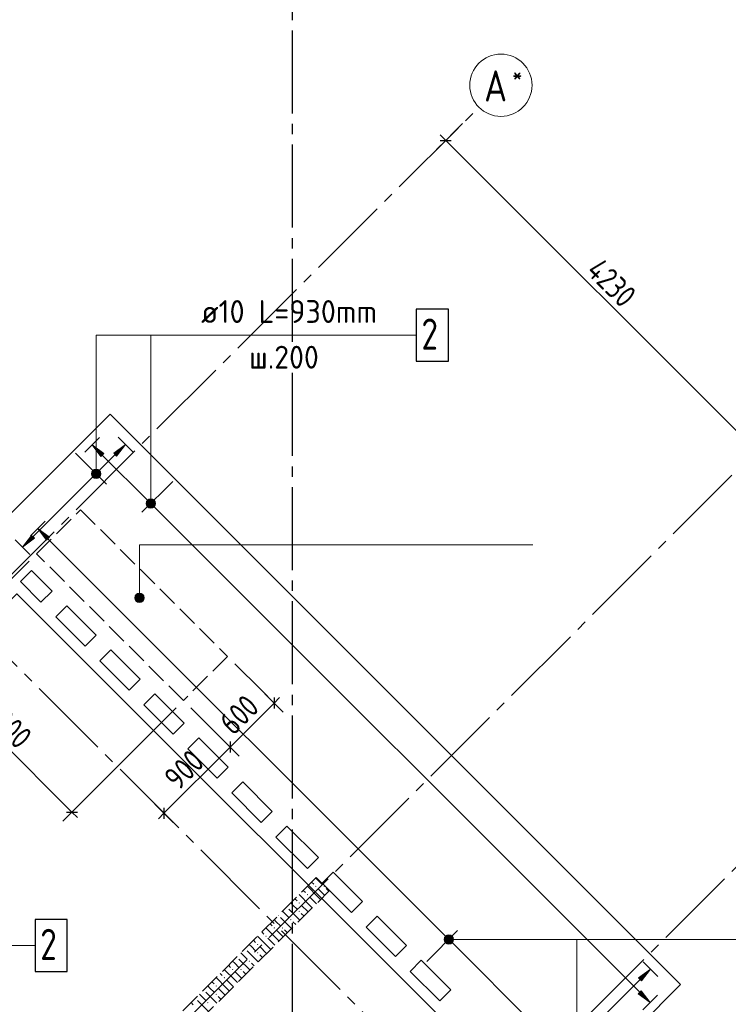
# Model space of a CAD drawing. Header units: millimetres. Extents: x 0 to 43617, y 0 to 59400.
# Tile 18 of 29: x 23750 to 30574, y 27277 to 36763. Entities that reach past the tile are written whole.
import ezdxf

# ---------------------------------------------------------------- set-up
doc = ezdxf.new("R2010")
doc.units = ezdxf.units.MM
doc.linetypes.add('______2', pattern=[270, 200, -70])
doc.linetypes.add('______5', pattern=[1100, 800, -100, 100, -100])
for name, color, linetype, lineweight in [('Standard', 7, 'Continuous', 25), ('Обрамление П-обр. равн.', 7, 'Continuous', 25), ('Оси', 40, '______5', 18), ('Позиционная метка линия выноска', 7, 'Continuous', 13), ('Позиционная метка номер позиции', 7, 'Continuous', 13), ('Примечания', 7, 'Continuous', 25)]:
    doc.layers.add(name, color=color, linetype=linetype, lineweight=lineweight)
doc.layers.add('ЖБ Перекрытие верхний уровень', color=7, linetype='Continuous', lineweight=25, true_color=0xe0e0ff)
doc.layers.add('ЖБ Стена верхний уровень', color=7, linetype='Continuous', lineweight=25, true_color=0x006e00)
doc.styles.add('GOST 2.304-81', font='txt')
doc.styles.add('ISOCPEUR', font='txt')

msp = doc.modelspace()

# ---------------------------------------------------------------- hatches: boundary and pattern name
at = {"layer": 'ЖБ Стена верхний уровень', "linetype": 'Continuous', "lineweight": 18, "transparency": 33554687}
for points in [[(26594.5, 28413.1), (26601, 28419.6), (26607.5, 28413.1), (26601, 28406.6)], [(26674.5, 28413.1), (26681, 28419.6), (26687.5, 28413.1), (26681, 28406.6)], [(26514.5, 28333.1), (26521, 28339.6), (26527.4, 28333.1), (26521, 28326.6)], [(26323.7, 28216.9), (26327.4, 28213.1), (26321, 28206.6), (26317.2, 28210.4)], [(26434.5, 28253.1), (26440.9, 28259.6), (26447.4, 28253.1), (26440.9, 28246.6)], [(26434.5, 28173.1), (26440.9, 28179.6), (26447.4, 28173.1), (26440.9, 28166.6)], [(26243.7, 28136.9), (26247.4, 28133.1), (26240.9, 28126.6), (26237.2, 28130.4)], [(26354.4, 28093.1), (26360.9, 28099.6), (26367.4, 28093.1), (26360.9, 28086.6)], [(26194.5, 28013.1), (26201, 28019.6), (26207.5, 28013.1), (26201, 28006.6)], [(26274.5, 28013.1), (26281, 28019.6), (26287.5, 28013.1), (26281, 28006.6)], [(26114.5, 27933.1), (26121, 27939.6), (26127.4, 27933.1), (26121, 27926.6)], [(25923.7, 27816.9), (25927.4, 27813.1), (25921, 27806.6), (25917.2, 27810.4)], [(26034.5, 27853.1), (26040.9, 27859.6), (26047.4, 27853.1), (26040.9, 27846.6)], [(25843.7, 27736.9), (25847.4, 27733.1), (25840.9, 27726.6), (25837.2, 27730.4)], [(26034.5, 27773.1), (26040.9, 27779.6), (26047.4, 27773.1), (26040.9, 27766.6)], [(25794.5, 27613.1), (25801, 27619.6), (25807.5, 27613.1), (25801, 27606.6)], [(25874.5, 27613.1), (25881, 27619.6), (25887.5, 27613.1), (25881, 27606.6)], [(25954.4, 27693.1), (25960.9, 27699.6), (25967.4, 27693.1), (25960.9, 27686.6)], [(25714.5, 27533.1), (25721, 27539.6), (25727.4, 27533.1), (25721, 27526.6)], [(25523.7, 27416.9), (25527.4, 27413.1), (25521, 27406.6), (25517.2, 27410.4)], [(25634.5, 27453.1), (25640.9, 27459.6), (25647.4, 27453.1), (25640.9, 27446.6)], [(25443.7, 27336.9), (25447.4, 27333.1), (25440.9, 27326.6), (25437.2, 27330.4)], [(25634.5, 27373.1), (25640.9, 27379.6), (25647.4, 27373.1), (25640.9, 27366.6)], [(25554.4, 27293.1), (25560.9, 27299.6), (25567.4, 27293.1), (25560.9, 27286.6)]]:
    msp.add_hatch(color=7, dxfattribs=at).paths.add_polyline_path(points, flags=16)
at = {"layer": 'Обрамление П-обр. равн.', "linetype": 'Continuous', "lineweight": 13, "transparency": 33554687}
for points in [[(24531, 32554.9), (24446.2, 32668.1), (24559.3, 32583.2)], [(23891.1, 31766.5), (23778, 31681.6), (23862.8, 31794.8)], [(24007.8, 31748.8), (23922.9, 31862), (24036.1, 31777.1)]]:
    msp.add_hatch(color=7, dxfattribs=at).paths.add_polyline_path(points, flags=16)
for points in [[(24683.1, 32558.5), (24767.9, 32671.6), (24654.8, 32586.7)], [(24441.8, 32400.2), (24516.9, 32356.9), (24453.3, 32420.6)], [(24441.8, 32377.3), (24496.5, 32345.5), (24441.8, 32400.2)], [(24441.8, 32400.2), (24496.5, 32345.5), (24516.9, 32356.9)], [(24473.6, 32345.5), (24441.8, 32377.3), (24453.3, 32356.9)], [(24441.8, 32377.3), (24473.6, 32345.5), (24496.5, 32345.5)], [(24453.3, 32420.6), (24528.4, 32377.3), (24473.6, 32432)], [(24453.3, 32420.6), (24516.9, 32356.9), (24528.4, 32377.3)], [(24473.6, 32432), (24528.4, 32377.3), (24528.4, 32400.2)], [(24473.6, 32432), (24528.4, 32400.2), (24496.5, 32432)], [(24496.5, 32432), (24528.4, 32400.2), (24516.9, 32420.6)], [(24968.6, 32113.8), (25000.4, 32145.6), (24980.1, 32134.2)], [(25000.4, 32145.6), (24968.6, 32113.8), (24968.6, 32090.9)], [(25000.4, 32145.6), (24968.6, 32090.9), (25023.3, 32145.6)], [(25023.3, 32145.6), (24968.6, 32090.9), (24980.1, 32070.6)], [(25023.3, 32145.6), (24980.1, 32070.6), (25043.7, 32134.2)], [(25043.7, 32134.2), (24980.1, 32070.6), (25000.4, 32059.1)], [(25043.7, 32134.2), (25000.4, 32059.1), (25055.2, 32113.8)], [(25055.2, 32113.8), (25000.4, 32059.1), (25023.3, 32059.1)], [(25055.2, 32113.8), (25023.3, 32059.1), (25055.2, 32090.9)], [(25055.2, 32090.9), (25023.3, 32059.1), (25043.7, 32070.6)], [(27839.5, 27913.6), (27871.3, 27945.4), (27850.9, 27934)], [(27871.3, 27945.4), (27839.5, 27913.6), (27839.5, 27890.7)], [(27871.3, 27945.4), (27839.5, 27890.7), (27894.2, 27945.4)], [(27894.2, 27945.4), (27839.5, 27890.7), (27850.9, 27870.3)], [(27894.2, 27945.4), (27850.9, 27870.3), (27914.6, 27934)], [(27914.6, 27934), (27850.9, 27870.3), (27871.3, 27858.9)], [(27914.6, 27934), (27871.3, 27858.9), (27926, 27913.6)], [(27926, 27913.6), (27871.3, 27858.9), (27894.2, 27858.9)], [(27926, 27913.6), (27894.2, 27858.9), (27926, 27890.7)], [(27926, 27890.7), (27894.2, 27858.9), (27914.6, 27870.3)], [(29738.9, 27502.6), (29823.7, 27615.8), (29710.6, 27530.9)], [(29707.1, 27378.9), (29820.2, 27294), (29735.4, 27407.2)]]:
    msp.add_hatch(color=7, dxfattribs=at).paths.add_polyline_path(points)
at = {"layer": 'Позиционная метка номер позиции', "linetype": 'Continuous', "lineweight": 13, "transparency": 33554687}
for points in [[(24440.1, 32388.8), (24530.1, 32388.8), (24523.8, 32411.2)], [(24440.1, 32388.8), (24523.8, 32411.2), (24446.4, 32411.2)], [(24446.4, 32366.2), (24530.1, 32388.8), (24440.1, 32388.8)], [(24446.4, 32411.2), (24523.8, 32411.2), (24507.6, 32427.4)], [(24446.4, 32411.2), (24507.6, 32427.4), (24462.6, 32427.4)], [(24446.4, 32366.2), (24523.8, 32366.2), (24530.1, 32388.8)], [(24462.6, 32350), (24523.8, 32366.2), (24446.4, 32366.2)], [(24462.6, 32427.4), (24507.6, 32427.4), (24485.1, 32433.7)], [(24462.6, 32350), (24507.6, 32350), (24523.8, 32366.2)], [(24507.6, 32350), (24462.6, 32350), (24485.1, 32343.7)], [(24966.9, 32102.4), (25056.9, 32102.4), (25050.6, 32124.9)], [(24966.9, 32102.4), (25050.6, 32124.9), (24973.2, 32124.9)], [(24973.2, 32079.9), (25056.9, 32102.4), (24966.9, 32102.4)], [(24973.2, 32124.9), (25050.6, 32124.9), (25034.4, 32141.1)], [(24973.2, 32124.9), (25034.4, 32141.1), (24989.4, 32141.1)], [(24973.2, 32079.9), (25050.6, 32079.9), (25056.9, 32102.4)], [(24989.4, 32063.7), (25050.6, 32079.9), (24973.2, 32079.9)], [(24989.4, 32141.1), (25034.4, 32141.1), (25011.9, 32147.4)], [(24989.4, 32063.7), (25034.4, 32063.7), (25050.6, 32079.9)], [(25034.4, 32063.7), (24989.4, 32063.7), (25011.9, 32057.4)], [(24857.3, 31193.7), (24947.3, 31193.7), (24941, 31216.2)], [(24857.3, 31193.7), (24941, 31216.2), (24863.6, 31216.2)], [(24863.6, 31216.2), (24941, 31216.2), (24924.8, 31232.4)], [(24863.6, 31216.2), (24924.8, 31232.4), (24879.8, 31232.4)], [(24879.8, 31232.4), (24924.8, 31232.4), (24902.3, 31238.7)], [(24863.6, 31171.2), (24947.3, 31193.7), (24857.3, 31193.7)], [(24863.6, 31171.2), (24941, 31171.2), (24947.3, 31193.7)], [(24879.8, 31155), (24941, 31171.2), (24863.6, 31171.2)], [(24879.8, 31155), (24924.8, 31155), (24941, 31171.2)], [(24924.8, 31155), (24879.8, 31155), (24902.3, 31148.7)], [(27844, 27879.7), (27844, 27924.7), (27837.7, 27902.2)], [(27844, 27924.7), (27860.2, 27863.5), (27860.2, 27940.9)], [(27844, 27924.7), (27844, 27879.7), (27860.2, 27863.5)], [(27860.2, 27940.9), (27882.7, 27857.2), (27882.7, 27947.2)], [(27860.2, 27940.9), (27860.2, 27863.5), (27882.7, 27857.2)], [(27882.7, 27947.2), (27882.7, 27857.2), (27905.2, 27863.5)], [(27882.7, 27947.2), (27905.2, 27863.5), (27905.2, 27940.9)], [(27905.2, 27940.9), (27905.2, 27863.5), (27921.4, 27879.7)], [(27905.2, 27940.9), (27921.4, 27879.7), (27921.4, 27924.7)], [(27921.4, 27924.7), (27921.4, 27879.7), (27927.7, 27902.2)]]:
    msp.add_hatch(color=7, dxfattribs=at).paths.add_polyline_path(points)

# ---------------------------------------------------------------- linework, layer by layer
at = {"layer": 'Standard', "color": 251, "linetype": 'Continuous', "lineweight": -3, "true_color": 0x656565, "transparency": 33554687}
for p, q in [((27852.4, 35600.5), (28015.4, 35763.5)), ((27852.4, 35600.5), (27940.8, 35688.9)), ((27852.4, 35600.5), (27764, 35512.1)), ((26199.8, 30179.1), (26111.4, 30267.5)), ((26199.8, 30179.1), (26288.2, 30090.7)), ((24252.1, 29129.4), (25255.8, 30133.1)), ((25775.5, 29754.8), (25687.1, 29843.2)), ((25775.5, 29754.8), (25863.9, 29666.4)), ((24252.1, 29129.4), (24163.7, 29041)), ((24252.1, 29129.4), (24340.5, 29217.7)), ((25139.1, 29118.4), (25050.7, 29206.8)), ((25139.1, 29118.4), (25227.5, 29030)), ((25139.1, 29118.4), (25139.1, 29118.4))]:
    msp.add_line(p, q, dxfattribs=at)
at = {"layer": 'Standard', "color": 7, "linetype": 'Continuous', "lineweight": 13, "transparency": 33554687}
for p, q in [((27852.4, 35600.5), (27799.4, 35653.5)), ((27852.4, 35600.5), (30843.5, 32609.5)), ((22837.9, 30543.6), (24252.1, 29129.4)), ((26199.8, 30179.1), (25775.5, 29754.8)), ((26199.8, 30179.1), (26252.8, 30232.1)), ((25775.5, 29754.8), (25139.1, 29118.4)), ((24252.1, 29129.4), (24305.1, 29076.3)), ((25139.1, 29118.4), (25086.1, 29065.4))]:
    msp.add_line(p, q, dxfattribs=at)
at = {"layer": 'Standard', "color": 7, "linetype": 'Continuous', "lineweight": 25, "transparency": 33554687}
for p, q in [((27799.4, 35600.5), (27905.4, 35600.5)), ((23332.5, 31674.6), (24619.4, 32961.5)), ((24619.4, 32961.5), (30113.7, 27467.3)), ((23862.8, 31455.4), (23756.8, 31349.3)), ((24060.8, 31257.4), (23862.8, 31455.4)), ((23756.8, 31349.3), (23954.7, 31151.3)), ((23954.7, 31151.3), (24060.8, 31257.4)), ((24202.2, 31116), (24096.2, 31009.9)), ((24485.1, 30833.1), (24202.2, 31116)), ((24096.2, 31009.9), (24379, 30727)), ((24379, 30727), (24485.1, 30833.1)), ((24626.5, 30691.7), (24520.4, 30585.6)), ((24909.3, 30408.9), (24626.5, 30691.7)), ((24520.4, 30585.6), (24803.3, 30302.8)), ((24803.3, 30302.8), (24909.3, 30408.9)), ((25050.8, 30267.4), (24944.7, 30161.4)), ((25333.6, 29984.6), (25050.8, 30267.4)), ((26199.8, 30232.1), (26199.8, 30126)), ((24944.7, 30161.4), (25227.5, 29878.5)), ((25227.5, 29878.5), (25333.6, 29984.6)), ((25475, 29843.2), (25369, 29737.1)), ((25757.9, 29560.3), (25475, 29843.2)), ((25775.5, 29807.8), (25775.5, 29701.8)), ((25369, 29737.1), (25651.8, 29454.3)), ((25651.8, 29454.3), (25757.9, 29560.3)), ((25899.3, 29418.9), (25793.2, 29312.8)), ((26182.1, 29136.1), (25899.3, 29418.9)), ((25793.2, 29312.8), (26076.1, 29030)), ((24199.1, 29129.4), (24305.1, 29129.4)), ((25139.1, 29171.4), (25139.1, 29065.4)), ((26076.1, 29030), (26182.1, 29136.1)), ((26323.6, 28994.6), (26217.5, 28888.6)), ((26627.6, 28690.6), (26323.6, 28994.6)), ((26217.5, 28888.6), (26521.6, 28584.5)), ((26521.6, 28584.5), (26627.6, 28690.6)), ((26769, 28549.2), (26663, 28443.1)), ((27051.9, 28266.3), (26769, 28549.2)), ((26663, 28443.1), (26945.8, 28160.2)), ((26945.8, 28160.2), (27051.9, 28266.3)), ((27193.3, 28124.9), (27087.2, 28018.8)), ((27476.1, 27842), (27193.3, 28124.9)), ((27087.2, 28018.8), (27370.1, 27736)), ((27370.1, 27736), (27476.1, 27842)), ((27617.6, 27700.6), (27511.5, 27594.6)), ((27900.4, 27417.8), (27617.6, 27700.6)), ((27511.5, 27594.6), (27794.3, 27311.7)), ((27794.3, 27311.7), (27900.4, 27417.8)), ((30113.7, 27467.3), (28826.7, 26180.3))]:
    msp.add_line(p, q, dxfattribs=at)
at = {"layer": 'Standard', "color": 251, "linetype": 'Continuous', "lineweight": -3, "true_color": 0x656565, "transparency": 33554687}
for points in [[(22837.9, 30543.6), (22849.9, 30555.6), (22849.9, 30555.6), (23841.6, 31547.3)], [(26199.8, 30179.1), (26076.8, 30302.1), (26076.8, 30302.1), (25821.5, 30557.3)], [(25775.5, 29754.8), (25763.5, 29766.8), (25763.5, 29766.8), (25397.2, 30133.1)]]:
    msp.add_lwpolyline(points, dxfattribs=at)
at = {"layer": 'ЖБ Перекрытие верхний уровень', "color": 7, "linetype": 'Continuous', "lineweight": 18, "transparency": 33554687}
for p, q in [((24619.4, 32961.5), (23332.5, 31674.5)), ((30113.7, 27467.3), (24619.4, 32961.5)), ((23756.8, 31349.3), (23862.8, 31455.3)), ((23862.8, 31455.3), (24060.8, 31257.4)), ((23954.7, 31151.3), (23756.8, 31349.3)), ((24060.8, 31257.4), (23954.7, 31151.3)), ((24096.2, 31009.9), (24202.2, 31115.9)), ((24202.2, 31115.9), (24485.1, 30833.1)), ((24379, 30727), (24096.2, 31009.9)), ((24485.1, 30833.1), (24379, 30727)), ((24520.4, 30585.6), (24626.5, 30691.7)), ((24626.5, 30691.7), (24909.3, 30408.8)), ((24803.3, 30302.8), (24520.4, 30585.6)), ((24909.3, 30408.8), (24803.3, 30302.8)), ((24944.7, 30161.3), (25050.8, 30267.4)), ((25050.8, 30267.4), (25333.6, 29984.6)), ((25227.5, 29878.5), (24944.7, 30161.3)), ((25333.6, 29984.6), (25227.5, 29878.5)), ((25369, 29737.1), (25475, 29843.1)), ((25475, 29843.1), (25757.9, 29560.3)), ((25651.8, 29454.2), (25369, 29737.1)), ((25757.9, 29560.3), (25651.8, 29454.2)), ((25793.2, 29312.8), (25899.3, 29418.9)), ((25899.3, 29418.9), (26182.1, 29136)), ((26076.1, 29030), (25793.2, 29312.8)), ((26182.1, 29136), (26076.1, 29030)), ((26217.5, 28888.5), (26323.6, 28994.6)), ((26323.6, 28994.6), (26627.6, 28690.6)), ((26521.6, 28584.5), (26217.5, 28888.5)), ((26627.6, 28690.6), (26521.6, 28584.5)), ((26663, 28443.1), (26769, 28549.1)), ((26769, 28549.1), (27051.9, 28266.3)), ((26945.8, 28160.2), (26663, 28443.1)), ((27051.9, 28266.3), (26945.8, 28160.2)), ((27087.2, 28018.8), (27193.3, 28124.9)), ((27193.3, 28124.9), (27476.1, 27842)), ((27370.1, 27736), (27087.2, 28018.8)), ((27476.1, 27842), (27370.1, 27736)), ((27511.5, 27594.5), (27617.6, 27700.6)), ((27617.6, 27700.6), (27900.4, 27417.8)), ((27794.3, 27311.7), (27511.5, 27594.5)), ((27900.4, 27417.8), (27794.3, 27311.7)), ((28826.7, 26180.3), (30113.7, 27467.3))]:
    msp.add_line(p, q, dxfattribs=at)
at = {"layer": 'ЖБ Стена верхний уровень', "color": 251, "linetype": '______2', "lineweight": 13, "true_color": 0x656565, "transparency": 33554687}
for p, q in [((26606.4, 28499.6), (23820.4, 25713.6)), ((26733.7, 28372.4), (26606.4, 28499.6)), ((23947.7, 25586.4), (26733.7, 28372.4))]:
    msp.add_line(p, q, dxfattribs=at)
at = {"layer": 'ЖБ Стена верхний уровень', "color": 9, "linetype": 'Continuous', "lineweight": 18, "true_color": 0xc7c7c7, "transparency": 33554687}
for p, q in [((26621, 28473.1), (26600.4, 28493.7)), ((26660.9, 28433.1), (26621, 28473.1)), ((26480.4, 28373.7), (26501, 28353.1)), ((26621, 28313.1), (26520.4, 28413.7)), ((26560.4, 28453.7), (26581, 28433.1)), ((26621, 28393.1), (26687.7, 28326.4)), ((26701, 28393.1), (26727.7, 28366.4)), ((26400.4, 28293.7), (26421, 28273.1)), ((26540.9, 28233.1), (26440.4, 28333.7)), ((26540.9, 28313.1), (26607.7, 28246.4)), ((26621, 28313.1), (26647.7, 28286.4)), ((26340.9, 28193.1), (26447.7, 28086.4)), ((26381, 28233.1), (26360.4, 28253.7)), ((26421, 28193.1), (26381, 28233.1)), ((26460.9, 28233.1), (26527.7, 28166.4)), ((26540.9, 28233.1), (26567.7, 28206.4)), ((26221, 28073.1), (26200.4, 28093.7)), ((26260.9, 28113.1), (26367.7, 28006.4)), ((26280.4, 28173.7), (26340.9, 28113.1)), ((26460.9, 28153.1), (26487.7, 28126.4)), ((26221, 27913.1), (26120.4, 28013.7)), ((26160.4, 28053.7), (26181, 28033.1)), ((26260.9, 28033.1), (26221, 28073.1)), ((26221, 27993.1), (26287.7, 27926.4)), ((26301, 27993.1), (26327.7, 27966.4)), ((26381, 28073.1), (26407.7, 28046.4)), ((26000.4, 27893.7), (26021, 27873.1)), ((26140.9, 27833.1), (26040.4, 27933.7)), ((26080.4, 27973.7), (26101, 27953.1)), ((26140.9, 27913.1), (26207.7, 27846.4)), ((26221, 27913.1), (26247.7, 27886.4)), ((25981, 27833.1), (25960.4, 27853.7)), ((26021, 27793.1), (25981, 27833.1)), ((26060.9, 27833.1), (26127.7, 27766.4)), ((26140.9, 27833.1), (26167.7, 27806.4)), ((25860.9, 27713.1), (25967.7, 27606.4)), ((25880.4, 27773.7), (25940.9, 27713.1)), ((25940.9, 27793.1), (26047.7, 27686.4)), ((26060.9, 27753.1), (26087.7, 27726.4)), ((25821, 27513.1), (25720.4, 27613.7)), ((25760.4, 27653.7), (25781, 27633.1)), ((25821, 27673.1), (25800.4, 27693.7)), ((25860.9, 27633.1), (25821, 27673.1)), ((25981, 27673.1), (26007.7, 27646.4)), ((25740.9, 27433.1), (25640.4, 27533.7)), ((25680.4, 27573.7), (25701, 27553.1)), ((25740.9, 27513.1), (25807.7, 27446.4)), ((25821, 27593.1), (25887.7, 27526.4)), ((25821, 27513.1), (25847.7, 27486.4)), ((25901, 27593.1), (25927.7, 27566.4)), ((25581, 27433.1), (25560.4, 27453.7)), ((25621, 27393.1), (25581, 27433.1)), ((25600.4, 27493.7), (25621, 27473.1)), ((25660.9, 27433.1), (25727.7, 27366.4)), ((25740.9, 27433.1), (25767.7, 27406.4)), ((25480.4, 27373.7), (25540.9, 27313.1)), ((25540.9, 27393.1), (25647.7, 27286.4)), ((25660.9, 27353.1), (25687.7, 27326.4)), ((25421, 27273.1), (25400.4, 27293.7)), ((25460.9, 27313.1), (25567.7, 27206.4))]:
    msp.add_line(p, q, dxfattribs=at)
at = {"layer": 'Обрамление П-обр. равн.', "color": 251, "linetype": 'Continuous', "lineweight": 13, "true_color": 0x494949, "transparency": 33554687}
for p, q in [((24446.2, 32668.1), (24516.9, 32738.8)), ((24767.9, 32671.6), (24697.2, 32742.3)), ((24446.2, 32668.1), (24375.5, 32597.3)), ((24446.2, 32668.1), (24559.3, 32583.2)), ((24531, 32554.9), (24446.2, 32668.1)), ((24446.2, 32668.1), (24446.2, 32668.1)), ((24767.9, 32671.6), (24654.8, 32586.7)), ((24683.1, 32558.5), (24767.9, 32671.6)), ((24767.9, 32671.6), (24838.6, 32600.9)), ((24767.9, 32671.6), (24767.9, 32671.6)), ((24506.3, 32410), (24668.9, 32572.6)), ((24559.3, 32583.2), (24531, 32554.9)), ((24545.2, 32569.1), (24990.7, 32123.6)), ((24654.8, 32586.7), (24683.1, 32558.5)), ((23877, 31780.6), (24463.9, 32367.5)), ((24453.3, 32420.6), (24453.3, 32420.6)), ((24516.9, 32356.9), (24516.9, 32356.9)), ((24980.1, 32070.6), (24980.1, 32070.6)), ((25033.1, 32081.2), (29721.2, 27393)), ((25043.7, 32134.2), (25043.7, 32134.2)), ((23922.9, 31862), (23993.6, 31932.7)), ((23778, 31681.6), (23862.8, 31794.8)), ((23922.9, 31862), (23852.2, 31791.2)), ((23862.8, 31794.8), (23891.1, 31766.5)), ((23922.9, 31862), (24036.1, 31777.1)), ((24007.8, 31748.8), (23922.9, 31862)), ((23922.9, 31862), (23922.9, 31862)), ((23778, 31681.6), (23707.3, 31752.3)), ((23891.1, 31766.5), (23778, 31681.6)), ((24036.1, 31777.1), (24007.8, 31748.8)), ((24021.9, 31763), (27861.5, 27923.4)), ((23778, 31681.6), (23848.7, 31610.9)), ((23778, 31681.6), (23778, 31681.6)), ((27914.6, 27934), (27914.6, 27934)), ((27850.9, 27870.3), (27850.9, 27870.3)), ((27903.9, 27880.9), (28915.1, 26869.8)), ((29823.7, 27615.8), (29710.6, 27530.9)), ((29738.9, 27502.6), (29823.7, 27615.8)), ((29823.7, 27615.8), (29753, 27686.5)), ((29823.7, 27615.8), (29894.5, 27545.1)), ((29823.7, 27615.8), (29823.7, 27615.8)), ((29137.8, 26929.9), (29724.7, 27516.8)), ((29710.6, 27530.9), (29738.9, 27502.6)), ((29735.4, 27407.2), (29707.1, 27378.9)), ((29707.1, 27378.9), (29820.2, 27294)), ((29820.2, 27294), (29735.4, 27407.2)), ((29820.2, 27294), (29890.9, 27364.8)), ((29820.2, 27294), (29749.5, 27223.3)), ((29820.2, 27294), (29820.2, 27294))]:
    msp.add_line(p, q, dxfattribs=at)
at = {"layer": 'Обрамление П-обр. равн.', "color": 7, "linetype": 'Continuous', "lineweight": 25, "transparency": 33554687}
for p, q in [((24287.1, 32586.7), (24584.1, 32289.8)), ((25224, 32314.5), (24927, 32017.5)), ((27670.6, 27690), (27967.6, 27987))]:
    msp.add_line(p, q, dxfattribs=at)
for points in [[(27568.4, 33474.3), (27878.4, 33474.3), (27878.4, 33974.3), (27568.4, 33974.3), (27568.4, 33474.3)], [(23897.2, 27594.1), (24207.2, 27594.1), (24207.2, 28094.1), (23897.2, 28094.1), (23897.2, 27594.1)]]:
    msp.add_lwpolyline(points, dxfattribs=at)
at = {"layer": 'Обрамление П-обр. равн.', "color": 251, "linetype": 'Continuous', "lineweight": 13, "true_color": 0x494949, "transparency": 33554687}
for centre in [(24485.1, 32388.8), (25011.9, 32102.4), (27882.7, 27902.2)]:
    msp.add_circle(centre, 45, dxfattribs=at)
at = {"layer": 'Оси', "color": 8, "linetype": '______5', "lineweight": -3, "transparency": 33554687}
for p, q in [((26374, 50960), (26374, 7100)), ((9515.6, 17263.7), (28171.9, 35920)), ((29170.5, 25087.1), (21090.3, 33167.2)), ((12153.1, 13919.1), (31163, 32929)), ((14415.9, 12363.5), (33072.2, 31019.8))]:
    msp.add_line(p, q, dxfattribs=at)
at = {"layer": 'Оси', "color": 7, "linetype": 'Continuous', "lineweight": 13, "transparency": 33554687}
msp.add_circle((28384.1, 36132.2), 300, dxfattribs=at)
at = {"layer": 'Позиционная метка линия выноска', "color": 251, "linetype": 'Continuous', "lineweight": 13, "true_color": 0x494949, "transparency": 33554687}
msp.add_lwpolyline([(32794, 11680), (32794, 24450), (29694.4, 24450), (27978.2, 26166.2), (28382.7, 26570.8), (23722.9, 31230.6), (23724.4, 31232.1), (23722.9, 31230.6), (23318.4, 30826), (21826, 32318.4)], dxfattribs=at)
at = {"layer": 'Позиционная метка номер позиции', "color": 7, "linetype": 'Continuous', "lineweight": 13, "transparency": 33554687}
for p, q in [((24440.1, 32388.8), (24440.1, 32388.8)), ((24485.1, 32433.7), (24485.1, 32433.7)), ((24530.1, 32388.8), (24530.1, 32388.8)), ((24485.1, 32343.7), (24485.1, 32343.7)), ((24966.9, 32102.4), (24966.9, 32102.4)), ((25011.9, 32147.4), (25011.9, 32147.4)), ((25056.9, 32102.4), (25056.9, 32102.4)), ((25011.9, 32057.4), (25011.9, 32057.4)), ((24902.3, 31238.7), (24902.3, 31238.7)), ((24857.3, 31193.7), (24857.3, 31193.7)), ((24902.3, 31148.7), (24902.3, 31148.7)), ((24947.3, 31193.7), (24947.3, 31193.7)), ((27837.7, 27902.2), (27837.7, 27902.2)), ((27882.7, 27947.2), (27882.7, 27947.2)), ((27882.7, 27902.2), (32845, 27902.2)), ((27927.7, 27902.2), (27927.7, 27902.2)), ((27882.7, 27857.2), (27882.7, 27857.2))]:
    msp.add_line(p, q, dxfattribs=at)
for points in [[(24485.1, 32388.8), (24485.1, 33724.3), (27568.4, 33724.3)], [(25011.9, 32102.4), (25011.9, 33724.3), (27568.4, 33724.3)], [(24902.3, 31193.7), (24902.3, 31703.7), (28692.7, 31703.7)], [(29116.6, 26908.7), (29116.6, 27902.2), (32845, 27902.2)], [(21578.9, 26371.3), (21578.9, 27844.1), (23897.2, 27844.1)]]:
    msp.add_lwpolyline(points, dxfattribs=at)
for centre in [(24485.1, 32388.8), (25011.9, 32102.4), (24902.3, 31193.7), (27882.7, 27902.2)]:
    msp.add_circle(centre, 45, dxfattribs=at)
at = {"layer": 'Примечания', "color": 7, "linetype": '______2', "lineweight": 18, "transparency": 33554687}
for p, q in [((23912.3, 31618), (24336.6, 32042.3)), ((24336.6, 32042.3), (25750.8, 30628.1)), ((25326.5, 30203.8), (23912.3, 31618)), ((25750.8, 30628.1), (25326.5, 30203.8))]:
    msp.add_line(p, q, dxfattribs=at)

# ---------------------------------------------------------------- texts
at = {"layer": 'Standard', "color": 7, "linetype": 'Continuous', "lineweight": 25, "transparency": 33554687, "char_height": 220, "attachment_point": 7, "style": 'GOST 2.304-81'}
for s, insert, width, rotation in [('4230', (29195.3, 34328.3), 657.054, 315), ('600', (25808.5, 29858.5), 531.972, 45), ('2000', (23386.8, 30065.3), 672.625, 315), ('900', (25278.2, 29328.2), 531.964, 45)]:
    msp.add_mtext(s, dxfattribs=dict(at, insert=insert, width=width, rotation=rotation))
at = {"layer": 'Обрамление П-обр. равн.', "color": 7, "linetype": 'Continuous', "lineweight": 13, "transparency": 33554687, "attachment_point": 7, "style": 'ISOCPEUR'}
for s, insert, char_height, width in [('\\W0.96;ø10 L=930mm ', (25496.4, 33841.7), 220, 1996.291), ('\\W0.78;2', (27618.4, 33584.3), 300, 326.407), ('\\W0.95;ш.200 ', (25958.4, 33401.7), 220, 962.136), ('\\W0.78;2', (23947.2, 27704.1), 300, 326.397)]:
    msp.add_mtext(s, dxfattribs=dict(at, insert=insert, char_height=char_height, width=width))
at = {"layer": 'Оси', "color": 7, "linetype": 'Continuous', "lineweight": 25, "transparency": 33554687, "attachment_point": 7, "style": 'ISOCPEUR'}
for s, insert, char_height, width in [('\\W0.80;*', (28492.6, 36149.7), 180, 215.9), ('\\W0.82;А', (28222.6, 35974.7), 300, 392.649)]:
    msp.add_mtext(s, dxfattribs=dict(at, insert=insert, char_height=char_height, width=width))
at = {"layer": 'Примечания', "color": 7, "linetype": 'Continuous', "lineweight": 25, "transparency": 33554687, "char_height": 250, "attachment_point": 7, "style": 'GOST 2.304-81'}
for s, insert, width in [('Граница\\~смены', (21339.6, 29344.5), 1990.308), ('направления\\~арматуры', (20310.4, 28944.5), 3020.862)]:
    msp.add_mtext(s, dxfattribs=dict(at, insert=insert, width=width))

doc.saveas('drawing.dxf')
